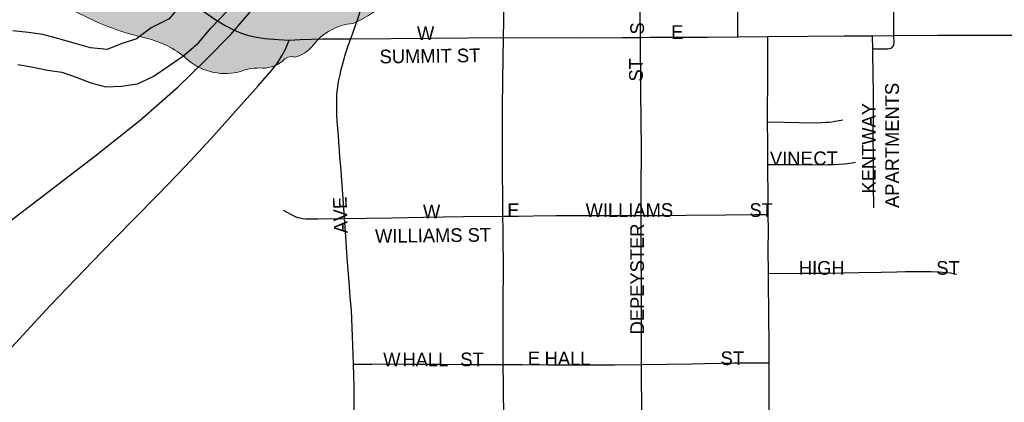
# Model space of a CAD drawing. Header units: feet. Extents: x 2113747 to 2516209, y 960708 to 1356798.
# Tile 66 of 206: x 2281304 to 2284900, y 1148190 to 1149588. Entities that reach past the tile are written whole.
import ezdxf
from ezdxf.enums import TextEntityAlignment as Align

# ---------------------------------------------------------------- set-up
doc = ezdxf.new("R2010")
doc.units = ezdxf.units.FT
doc.header["$LTSCALE"] = 50
doc.header["$MEASUREMENT"] = 0
doc.linetypes.add('rr2', pattern=[0])
for name, color, linetype in [('0_Xref', 7, 'Continuous'), ('GM_X_City_Street', 251, 'Continuous'), ('GM_X_City_Street_Text', 251, 'Continuous'), ('GM_X_Major_River', 5, 'Continuous'), ('GM_X_Rail_Line', 251, 'rr2'), ('GM_X_State_Route', 1, 'Continuous'), ('GM_X_State_Shield', 251, 'Continuous')]:
    doc.layers.add(name, color=color, linetype=linetype)
doc.styles.add('Styledgn030', font='dgn030.shx')

# ---------------------------------------------------------------- blocks, each defined once
blk = doc.blocks.new('M1-H5_23')
at = {"layer": 'GM_X_State_Shield', "linetype": 'Continuous', "true_color": 0x1e0000}
h = blk.add_hatch(color=18, dxfattribs=at)
edge = h.paths.add_edge_path()
edge.add_line((711.5512748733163, 89.69038223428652), (711.5512748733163, 642.4292893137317))
edge.add_line((711.5512748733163, 642.4292893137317), (711.4519030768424, 642.5278091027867))
edge.add_arc((696.1098771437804, 644.721661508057), 15.49808853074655, 351.8620861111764, 457.7380000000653)
edge.add_line((694.0231617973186, 660.0786262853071), (694.0231846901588, 660.0786317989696))
edge.add_arc((215.6435505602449, 2056.797888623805), 1476.371144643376, 275.84446944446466, 288.906452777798, ccw=False)
edge.add_line((365.980108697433, 588.1009573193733), (365.9801066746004, 588.1009594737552))
edge.add_arc((403.9586955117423, 293.5157865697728), 297.0232268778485, 97.34618055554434, 120.7688527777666)
edge.add_line((252.0087886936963, 548.7294678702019), (252.0087824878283, 548.729464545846))
edge.add_arc((204.6127072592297, 651.1715615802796), 112.8750246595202, 233.8562055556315, 294.82819166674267, ccw=False)
edge.add_line((138.0374625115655, 560.0205441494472), (138.037465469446, 560.0205424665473))
edge.add_arc((83.506273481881, 483.6645863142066), 93.82900905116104, 54.4666833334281, 119.1411305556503)
edge.add_line((37.81506425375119, 565.6169892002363), (37.8150645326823, 565.6169886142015))
edge.add_arc((17.25471621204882, 605.7913352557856), 45.12987980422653, 219.7920611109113, 297.10236944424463, ccw=False)
edge.add_line((-17.42182925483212, 576.9080659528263), (-17.42182979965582, 576.9080661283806))
edge.add_arc((-110.2402786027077, 23.03722839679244), 561.5943102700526, 80.48669166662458, 94.98826944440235)
edge.add_line((-159.0719053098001, 582.5045121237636), (-159.0719000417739, 582.5044846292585))
edge.add_arc((-162.1074610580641, 738.9084848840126), 156.4334552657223, 231.6195055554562, 271.111883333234, ccw=False)
edge.add_line((-259.2340128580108, 616.2795369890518), (-259.2015184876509, 616.2440637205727))
edge.add_line((-259.2015184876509, 616.2440637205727), (-666.9041242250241, 616.2440637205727))
edge.add_line((-666.9041242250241, 616.2440637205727), (-666.9412597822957, 616.2795633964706))
edge.add_arc((-664.6604070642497, 600.313595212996), 16.1280634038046, 98.1301027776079, 188.1301027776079)
edge.add_line((-680.6263752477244, 598.0327424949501), (-680.6072733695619, 598.0636480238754))
edge.add_line((-680.6072733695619, 598.0636480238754), (-680.6072733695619, -458.5712582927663))
edge.add_line((-680.6072733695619, -458.5712582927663), (-680.6263743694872, -458.6079740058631))
edge.add_arc((-664.5151342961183, -460.8841950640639), 16.27123962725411, 171.9583861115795, 258.3066138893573)
edge.add_line((-667.8128957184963, -476.8177448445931), (-667.8128982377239, -476.817741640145))
edge.add_arc((-662.0481153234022, -352.78184326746), 124.169790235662, 267.3389944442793, 280.6038555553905)
edge.add_line((-639.1987016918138, -474.8311820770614), (-639.1987019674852, -474.8311816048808))
edge.add_arc((-636.643435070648, -519.5311031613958), 44.77289778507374, 29.748380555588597, 93.27174722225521, ccw=False)
edge.add_line((-597.7710303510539, -497.3151510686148), (-597.7710260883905, -497.3151543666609))
edge.add_arc((-71.36636178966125, 429.8114385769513), 1066.145201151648, 240.4129222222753, 257.1985000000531)
edge.add_line((-307.596447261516, -609.8331817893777), (-307.5964406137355, -609.8331830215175))
edge.add_arc((-389.2220105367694, -933.2680402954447), 333.5758393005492, 47.18415555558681, 75.83597222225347, ccw=False)
edge.add_line((-162.5091320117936, -688.5761702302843), (-162.5091265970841, -688.57617497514))
edge.add_arc((-28.44017917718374, -524.7737584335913), 211.673603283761, 230.7003722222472, 286.291836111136)
edge.add_line((30.94060543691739, -727.9476660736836), (30.94060344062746, -727.9476635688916))
edge.add_arc((93.86574833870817, -890.0948709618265), 173.9289818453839, 85.69512222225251, 111.20994722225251, ccw=False)
edge.add_line((106.9214873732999, -716.6565868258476), (106.9214872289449, -716.6565896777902))
edge.add_arc((109.328603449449, -603.9020136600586), 112.7802669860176, 268.7770194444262, 315.5492722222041)
edge.add_line((189.8371287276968, -682.8815425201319), (189.8371289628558, -682.8815423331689))
edge.add_arc((211.3496800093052, -706.2366200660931), 31.75294487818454, 65.75173055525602, 132.6484222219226, ccw=False)
edge.add_line((224.3903386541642, -677.2850962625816), (224.3903387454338, -677.2850960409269))
edge.add_arc((197.8102065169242, -560.9801045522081), 119.3036230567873, 282.8731916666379, 323.2771111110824)
edge.add_line((293.4364551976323, -632.3171569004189), (293.4364594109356, -632.317151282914))
edge.add_arc((454.0505528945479, -755.2192038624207), 202.2419381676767, 94.40312222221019, 142.576749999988, ccw=False)
edge.add_line((438.5237596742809, -553.5741685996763), (438.5237560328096, -553.5741696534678))
edge.add_arc((298.3474105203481, -211.9398530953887), 369.2741719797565, 292.3088861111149, 368.9858388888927)
edge.add_line((663.0894711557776, -154.2627927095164), (663.0894695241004, -154.2627859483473))
edge.add_arc((767.0788936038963, -141.624180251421), 104.7546403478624, 136.8064972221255, 186.9295944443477, ccw=False)
edge.add_line((690.707915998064, -69.92335421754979), (690.7079167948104, -69.92335321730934))
edge.add_arc((555.3839252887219, -20.75759949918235), 143.9786581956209, 340.0329638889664, 383.6495666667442)
edge.add_line((687.2706862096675, 36.99823405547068), (687.2706862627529, 36.99823372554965))
edge.add_arc((707.970923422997, 49.11239851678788), 23.98442842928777, 107.94398333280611, 210.3369666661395, ccw=False)
edge.add_line((700.5816322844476, 71.93018069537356), (700.5816327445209, 71.93017908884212))
edge.add_arc((695.0167986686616, 87.55475994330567), 16.58598520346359, 289.6038111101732, 367.7341305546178)
edge.add_line((711.4519046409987, 89.78684346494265), (711.4156001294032, 89.82605697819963))
edge.add_line((711.4156001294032, 89.82605697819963), (711.5512748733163, 89.69038223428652))
at = {"layer": 'GM_X_State_Shield', "color": 7, "linetype": 'Continuous', "lineweight": 13, "flags": 128}
blk.add_lwpolyline([(711.5512748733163, 89.69038223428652), (711.5512748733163, 642.4292893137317), (711.4519030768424, 642.5278091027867, 0.4979057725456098), (694.0231617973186, 660.0786262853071), (694.0231846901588, 660.0786317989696, -0.05705544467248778), (365.980108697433, 588.1009573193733), (365.9801066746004, 588.1009594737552, 0.1025580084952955), (252.0087886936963, 548.7294678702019), (252.0087824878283, 548.729464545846, -0.272499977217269), (138.0374625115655, 560.0205441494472), (138.037465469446, 560.0205424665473, 0.2899328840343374), (37.81506425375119, 565.6169892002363), (37.8150645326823, 565.6169886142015, -0.3507354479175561), (-17.42182925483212, 576.9080659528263), (-17.42182979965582, 576.9080661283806, 0.06335965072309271), (-159.0719053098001, 582.5045121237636), (-159.0719000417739, 582.5044846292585, -0.1740440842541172), (-259.2340128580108, 616.2795369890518), (-259.2015184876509, 616.2440637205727), (-666.9041242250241, 616.2440637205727), (-666.9412597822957, 616.2795633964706, 0.414213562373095), (-680.6263752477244, 598.0327424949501), (-680.6072733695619, 598.0636480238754), (-680.6072733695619, -458.5712582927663), (-680.6263743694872, -458.6079740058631, 0.3956667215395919), (-667.8128957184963, -476.8177448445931), (-667.8128982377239, -476.817741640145, 0.05794359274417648), (-639.1987016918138, -474.8311820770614), (-639.1987019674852, -474.8311816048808, -0.2844960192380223), (-597.7710303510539, -497.3151510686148), (-597.7710260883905, -497.3151543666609, 0.0733721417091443), (-307.596447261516, -609.8331817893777), (-307.5964406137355, -609.8331830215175, -0.1256725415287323), (-162.5091320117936, -688.5761702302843), (-162.5091265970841, -688.57617497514, 0.2474354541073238), (30.94060543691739, -727.9476660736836), (30.94060344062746, -727.9476635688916, -0.1117916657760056), (106.9214873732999, -716.6565868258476), (106.9214872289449, -716.6565896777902, 0.2069637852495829), (189.8371287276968, -682.8815425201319), (189.8371289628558, -682.8815423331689, -0.3004743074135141), (224.3903386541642, -677.2850962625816), (224.3903387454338, -677.2850960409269, 0.1781447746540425), (293.4364551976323, -632.3171569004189), (293.4364594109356, -632.317151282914, -0.213348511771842), (438.5237596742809, -553.5741685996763), (438.5237560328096, -553.5741696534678, 0.3476349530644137), (663.0894711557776, -154.2627927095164), (663.0894695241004, -154.2627859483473, -0.2222582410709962), (690.707915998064, -69.92335421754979), (690.7079167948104, -69.92335321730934, 0.1926447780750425), (687.2706862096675, 36.99823405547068), (687.2706862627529, 36.99823372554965, -0.4790820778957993), (700.5816322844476, 71.93018069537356), (700.5816327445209, 71.93017908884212, 0.354758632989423), (711.4519046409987, 89.78684346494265), (711.4156001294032, 89.82605697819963), (711.5512748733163, 89.69038223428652)], format="xyb", dxfattribs=at)
at = {"layer": 'GM_X_State_Shield', "color": 9, "linetype": 'Continuous', "lineweight": 13, "style": 'Styledgn030', "width": 0.8}
blk.add_text('91', height=696.0951421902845, dxfattribs=at).set_placement((55.57157401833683, -384.0604357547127), align=Align.CENTER)
blk = doc.blocks.new('POR')
at = {"layer": 'GM_X_City_Street', "flags": 128}
for points in [[(2284496.579291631, 1149529.557891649), (2284496.513674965, 1149591.040708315), (2284496.119974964, 1149705.705833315), (2284495.332574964, 1149885.889199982), (2284494.971683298, 1150040.055558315), (2284495.398191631, 1150103.145983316)], [(2283926.501691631, 1149525.161574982), (2283926.501691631, 1149540.909574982), (2283926.534499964, 1149649.931666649), (2283926.140799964, 1149718.074574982), (2283925.747099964, 1149795.830324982), (2283926.239224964, 1149890.055858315)], [(2281647.31033291, 1149794.848419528), (2281657.444549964, 1149793.205658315), (2281685.561291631, 1149786.086249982), (2281712.759399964, 1149776.407791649), (2281744.944374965, 1149761.709658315), (2281799.734291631, 1149733.002366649), (2281833.592491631, 1149713.514216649), (2281885.757741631, 1149679.852866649), (2281969.254949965, 1149621.978966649), (2282021.059308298, 1149586.906858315), (2282054.983124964, 1149566.467266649), (2282090.219274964, 1149548.127408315), (2282114.891141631, 1149537.989633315), (2282140.350408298, 1149530.148441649), (2282169.484208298, 1149523.586774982), (2282198.913283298, 1149518.927991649), (2282247.863316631, 1149514.662908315), (2282288.283183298, 1149512.891258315)], [(2282513.282733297, 1149518.271824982), (2282522.829958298, 1149545.305891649), (2282531.983483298, 1149570.043374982), (2282538.676383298, 1149589.826799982), (2282547.797099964, 1149618.041966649), (2282557.377133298, 1149649.308308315), (2282574.568699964, 1149707.116591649)], [(2283571.220249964, 1149522.963416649), (2283569.087708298, 1149715.121824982)], [(2282288.283183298, 1149512.891258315), (2282328.670241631, 1149515.483116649), (2282410.067716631, 1149517.648466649), (2282492.679099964, 1149518.140591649), (2282513.282733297, 1149518.271824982)], [(2282490.284091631, 1148861.809883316), (2282485.428458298, 1148933.922599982), (2282476.603016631, 1149051.606091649), (2282473.584649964, 1149085.464291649), (2282471.845808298, 1149110.234583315), (2282469.680458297, 1149140.188591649), (2282467.974424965, 1149163.646549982), (2282465.809074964, 1149190.549383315), (2282464.070233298, 1149217.058516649), (2282462.364199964, 1149243.534841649), (2282461.937691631, 1149261.349766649), (2282461.937691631, 1149279.591199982), (2282462.364199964, 1149295.634474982), (2282462.823516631, 1149311.710558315), (2282463.676533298, 1149325.161974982), (2282465.874691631, 1149341.664566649), (2282469.089908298, 1149361.447991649), (2282474.011158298, 1149386.152666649), (2282477.620074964, 1149402.031899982), (2282481.524266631, 1149418.107983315), (2282487.626616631, 1149440.647308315), (2282494.155474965, 1149462.366424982), (2282502.423174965, 1149487.989733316), (2282512.856224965, 1149517.090724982), (2282513.282733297, 1149518.271824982)], [(2282513.282733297, 1149518.271824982), (2282808.164033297, 1149520.535599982), (2283071.680566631, 1149522.832183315)], [(2283071.680566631, 1149522.832183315), (2283343.530416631, 1149521.618274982), (2283504.520908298, 1149522.471291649), (2283571.220249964, 1149522.963416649)], [(2283571.220249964, 1149522.963416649), (2283606.226741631, 1149523.225883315), (2283815.839183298, 1149524.308558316), (2283926.501691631, 1149525.161574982)], [(2283573.680874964, 1148872.177316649), (2283574.140191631, 1148968.502583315), (2283575.518141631, 1149113.974733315), (2283572.565391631, 1149325.424441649), (2283571.220249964, 1149522.963416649)], [(2283926.501691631, 1149525.161574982), (2284036.573649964, 1149526.211441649)], [(2284035.195699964, 1149214.138574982), (2284034.703574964, 1149266.500674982), (2284036.015908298, 1149347.274791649), (2284036.540841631, 1149512.727216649), (2284036.573649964, 1149526.211441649)], [(2284036.573649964, 1149526.211441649), (2284182.898816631, 1149527.326924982), (2284313.607216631, 1149528.114324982), (2284418.036141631, 1149528.540833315)], [(2284418.036141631, 1149528.540833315), (2284496.579291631, 1149529.557891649)], [(2284419.512516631, 1149480.903133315), (2284418.036141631, 1149528.540833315)], [(2284419.512516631, 1149480.903133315), (2284432.373383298, 1149480.903133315), (2284468.560974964, 1149480.935941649), (2284474.335241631, 1149481.395258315), (2284479.978274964, 1149482.248274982), (2284485.161991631, 1149483.560608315), (2284488.639674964, 1149485.299449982), (2284492.117358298, 1149488.317816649), (2284494.282708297, 1149490.942483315), (2284496.021549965, 1149494.387358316), (2284496.907374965, 1149498.324358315), (2284497.333883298, 1149502.655058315), (2284496.579291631, 1149529.557891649)], [(2284496.579291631, 1149529.557891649), (2284657.077658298, 1149530.574949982), (2284806.453999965, 1149531.362349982), (2284977.680691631, 1149530.837416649)], [(2280903.476241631, 1147997.572766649), (2281216.697399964, 1148329.100974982), (2281415.417474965, 1148543.109733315), (2281603.868541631, 1148739.861308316), (2281719.189833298, 1148856.626166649), (2281811.282824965, 1148950.064299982), (2281911.249816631, 1149054.132333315), (2282002.424174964, 1149152.918224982), (2282175.422516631, 1149345.929649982), (2282224.470974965, 1149403.016149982), (2282246.419749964, 1149431.231316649), (2282262.134941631, 1149455.706333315), (2282275.225466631, 1149479.656416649), (2282288.283183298, 1149512.891258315)], [(2284423.285474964, 1148900.786183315), (2284422.465266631, 1148987.203333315), (2284422.071566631, 1149081.855374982), (2284421.251358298, 1149159.151808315), (2284421.710674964, 1149244.683133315), (2284422.169991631, 1149314.597691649), (2284421.349783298, 1149393.632966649), (2284420.070258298, 1149463.121016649), (2284419.512516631, 1149480.903133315)], [(2284035.195699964, 1149214.138574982), (2284097.170641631, 1149212.727816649), (2284149.303083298, 1149211.809183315), (2284207.898766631, 1149211.349866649), (2284233.948583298, 1149211.776374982), (2284248.745141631, 1149212.662199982), (2284259.145383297, 1149213.515216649), (2284269.939324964, 1149214.827549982), (2284281.651899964, 1149216.664816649), (2284296.481266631, 1149219.125441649), (2284310.621658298, 1149221.651683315)], [(2284036.376799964, 1149058.430224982), (2284035.950291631, 1149137.104608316), (2284035.195699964, 1149214.138574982)], [(2284036.376799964, 1149058.430224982), (2284077.682491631, 1149059.119199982), (2284148.909383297, 1149058.659883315), (2284225.976158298, 1149057.872483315), (2284256.159824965, 1149058.167758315), (2284278.600724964, 1149058.397416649), (2284297.826408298, 1149059.447283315), (2284314.657083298, 1149060.858041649), (2284327.813224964, 1149062.465649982), (2284343.954924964, 1149064.926274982), (2284356.848599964, 1149067.485324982)], [(2284037.754749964, 1148875.490958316), (2284037.131391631, 1148929.559091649), (2284036.376799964, 1149058.430224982)], [(2282266.695299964, 1148891.796699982), (2282281.918366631, 1148883.135299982), (2282293.630941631, 1148876.606441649), (2282304.917008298, 1148870.963408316), (2282312.233266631, 1148867.977849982), (2282320.041649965, 1148865.353183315), (2282327.882841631, 1148863.614341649), (2282337.430066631, 1148861.875499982), (2282349.569149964, 1148860.595974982), (2282363.479883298, 1148860.136658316), (2282392.580874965, 1148860.136658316), (2282490.284091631, 1148861.809883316)], [(2283068.891858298, 1148869.421416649), (2283097.763191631, 1148869.782308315), (2283262.329791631, 1148871.882041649), (2283427.782216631, 1148871.816424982), (2283573.680874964, 1148872.177316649)], [(2283575.321291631, 1148327.755833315), (2283574.894783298, 1148426.902616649), (2283574.829166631, 1148571.160858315), (2283573.615258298, 1148779.592199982), (2283573.680874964, 1148872.177316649)], [(2283573.680874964, 1148872.177316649), (2283656.620341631, 1148872.571016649), (2283738.247474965, 1148873.850541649), (2283882.440099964, 1148875.097258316), (2283989.264033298, 1148875.458149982), (2284037.754749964, 1148875.490958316)], [(2284038.837424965, 1148659.841783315), (2284037.984408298, 1148748.227433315), (2284038.410916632, 1148815.779791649), (2284037.754749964, 1148875.490958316)], [(2282490.284091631, 1148861.809883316), (2282571.058208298, 1148862.662899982), (2282662.659074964, 1148864.336124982), (2282779.489549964, 1148866.042158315), (2282924.502383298, 1148868.141891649), (2283068.891858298, 1148869.421416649)], [(2282523.748591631, 1148328.871316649), (2282519.745974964, 1148431.922291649), (2282515.448083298, 1148525.721316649), (2282511.117383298, 1148575.655599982), (2282507.245999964, 1148629.526883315), (2282502.915299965, 1148686.383724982), (2282498.322133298, 1148753.870466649), (2282495.172533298, 1148796.685341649), (2282490.284091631, 1148861.809883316)], [(2284038.837424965, 1148659.841783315), (2284156.488108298, 1148661.154116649), (2284256.881608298, 1148662.105558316), (2284368.495558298, 1148663.811591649), (2284449.696183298, 1148665.058308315), (2284507.865358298, 1148666.337833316), (2284539.131699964, 1148667.190849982), (2284567.806183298, 1148667.617358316), (2284596.021349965, 1148667.617358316), (2284613.803466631, 1148667.617358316), (2284632.930724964, 1148667.158041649), (2284655.076349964, 1148666.272216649), (2284674.170799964, 1148664.959883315), (2284690.673391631, 1148663.647549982), (2284703.271791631, 1148662.368024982), (2284713.278333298, 1148660.596374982), (2284725.417416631, 1148658.431024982)], [(2284041.265241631, 1148333.628524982), (2284041.232433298, 1148393.700583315), (2284040.445033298, 1148514.861758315), (2284039.165508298, 1148627.066258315), (2284038.837424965, 1148659.841783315)], [(2283575.321291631, 1148327.755833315), (2283759.868166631, 1148330.708583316), (2283806.751274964, 1148331.988108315), (2283862.361399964, 1148332.841124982), (2283912.525341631, 1148333.398866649), (2283974.401858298, 1148333.628524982), (2284041.265241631, 1148333.628524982)], [(2284041.593324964, 1147903.117574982), (2284041.068391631, 1147962.074149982), (2284040.674691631, 1148068.045066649), (2284041.166816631, 1148181.365049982), (2284041.265241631, 1148277.034149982), (2284041.265241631, 1148333.628524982)], [(2282523.748591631, 1148328.871316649), (2282589.955808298, 1148329.429058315), (2282642.514758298, 1148329.855566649), (2282707.081558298, 1148329.527483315), (2282773.223158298, 1148329.363441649), (2282840.513049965, 1148328.904124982), (2282926.569308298, 1148328.149533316), (2283069.679258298, 1148328.313574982)], [(2282525.192158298, 1148106.332391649), (2282525.257774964, 1148108.005616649), (2282525.290583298, 1148246.522399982), (2282523.748591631, 1148328.871316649)], [(2283069.679258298, 1148328.313574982), (2283139.528199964, 1148327.624599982), (2283233.130374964, 1148327.034049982), (2283380.767874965, 1148326.968433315), (2283478.897599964, 1148326.902816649), (2283575.321291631, 1148327.755833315)], [(2283574.041766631, 1147900.985033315), (2283575.026016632, 1148061.384974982), (2283575.977458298, 1148181.660324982), (2283575.550949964, 1148275.885858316), (2283575.321291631, 1148327.755833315)]]:
    blk.add_lwpolyline(points, dxfattribs=at)
at = {"layer": 'GM_X_Major_River', "flags": 128}
for points in [[(2282320.849999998, 1150223.39), (2282295.249999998, 1150173.14), (2282251.699999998, 1150120.73), (2282200.149999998, 1150068.26), (2282146.599999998, 1150015.79), (2282092.999999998, 1149969.32), (2282049.459999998, 1149914.91), (2281997.959999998, 1149856.44), (2281960.439999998, 1149798.08), (2281924.859999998, 1149747.74), (2281919.269999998, 1149695.63), (2281895.679999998, 1149645.38), (2281850.139999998, 1149590.96), (2281784.449999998, 1149558.42), (2281730.799999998, 1149517.95), (2281674.989999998, 1149499.5), (2281623.199999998, 1149479.07), (2281563.199999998, 1149484.63), (2281503.109999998, 1149502.18), (2281447.049999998, 1149517.77), (2281388.969999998, 1149533.35), (2281336.959999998, 1149540.96), (2281278.959999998, 1149546.52)], [(2281297.889999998, 1149424.51), (2281347.919999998, 1149414.88), (2281405.959999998, 1149403.31), (2281457.979999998, 1149395.7), (2281510.079999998, 1149378.07), (2281564.189999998, 1149356.46), (2281618.259999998, 1149342.86), (2281676.179999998, 1149345.3), (2281734.069999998, 1149353.76), (2281791.809999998, 1149380.24), (2281849.469999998, 1149418.73), (2281903.129999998, 1149457.19), (2281956.729999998, 1149503.66), (2282002.279999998, 1149556.08), (2282059.769999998, 1149616.6), (2282073.349999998, 1149668.77), (2282023.259999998, 1149686.41), (2282054.829999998, 1149736.72), (2282108.399999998, 1149787.2), (2282145.979999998, 1149837.55), (2282187.539999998, 1149889.94), (2282237.089999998, 1149942.38), (2282282.609999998, 1149998.81), (2282336.399999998, 1150021.25)]]:
    blk.add_lwpolyline(points, dxfattribs=at)
at = {"layer": 'GM_X_Rail_Line', "flags": 128}
blk.add_lwpolyline([(2279561.200422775, 1147077.171158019), (2279747.985174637, 1147307.59005326), (2280169.591277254, 1147838.795327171), (2280233.254500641, 1147911.446299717), (2280305.905473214, 1147993.085021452), (2280370.317675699, 1148065.735994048), (2280441.470690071, 1148139.884924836), (2280542.582868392, 1148240.248124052), (2280636.205255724, 1148330.874594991), (2280755.292932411, 1148440.974522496), (2280877.376525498, 1148545.082617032), (2280996.464202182, 1148644.696837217), (2281370.204772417, 1148929.308894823), (2281578.42096185, 1149089.590421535), (2281743.945342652, 1149220.66176417), (2281882.506475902, 1149342.745357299), (2281980.62273783, 1149437.116723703), (2282074.994104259, 1149533.735027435), (2282163.373637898, 1149635.596185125), (2282269.728669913, 1149765.169568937), (2282330.395976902, 1149843.812374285), (2282397.055116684, 1149942.677615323), (2282436.751008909, 1150005.591859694), (2282476.446901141, 1150069.255083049), (2282511.648918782, 1150127.675452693), (2282551.735335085, 1150201.720491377), (2282590.777403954, 1150278.699664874), (2282632.029401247, 1150364.150230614), (2282681.01614803, 1150483.118044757)], dxfattribs=at)
at = {"layer": 'GM_X_State_Route', "flags": 128}
for points in [[(2283071.680566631, 1149522.832183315), (2283074.239616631, 1149711.020783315), (2283074.764549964, 1149787.693858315), (2283074.305233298, 1149862.464049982), (2283073.878724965, 1149930.344491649)], [(2283072.107074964, 1148120.275933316), (2283071.254058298, 1148253.280916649), (2283069.679258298, 1148328.313574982), (2283069.580833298, 1148431.331741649), (2283069.646449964, 1148575.950874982), (2283070.565083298, 1148658.431024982), (2283069.318366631, 1148819.093433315), (2283068.891858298, 1148869.421416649), (2283068.399733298, 1148923.883249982), (2283068.530966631, 1148958.496041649), (2283067.546716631, 1149010.234783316), (2283067.284249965, 1149049.604783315), (2283067.743566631, 1149142.616408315), (2283067.710758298, 1149263.055799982), (2283068.727816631, 1149368.075274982), (2283071.680566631, 1149522.832183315)]]:
    blk.add_lwpolyline(points, dxfattribs=at)
at = {"color": 7, "linetype": 'Continuous', "lineweight": 0}
blk.add_blockref('M1-H5_23', (2282083.035664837, 1150127.401970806), dxfattribs=at)
at = {"layer": 'GM_X_City_Street_Text', "char_height": 50.00000000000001, "attachment_point": 7, "line_spacing_factor": 0.8, "style": 'Styledgn030'}
for s, insert, rotation in [('{\\Fdgn000|c0;\\C256;W}', (2282755.00010938, 1149513.150730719), 1e-05), ('{\\Fdgn000|c0;\\C256;S}', (2283584.892938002, 1149533.452904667), 90), ('{\\Fdgn000|c0;\\C256;E}', (2283683.408583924, 1149517.548303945), 1e-05), ('{\\Fdgn000|c0;\\C256;SUMMIT ST}', (2282619.004798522, 1149427.13212575), 0.7647090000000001), ('{\\Fdgn000|c0;\\C256;ST}', (2283580.495364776, 1149361.846804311), 90), ('{\\Fdgn000|c0;\\C256;APARTMENTS}', (2284515.718399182, 1148899.849746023), 90), ('{\\Fdgn000|c0;\\C256;KENTWAY}', (2284429.697150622, 1148952.654204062), 90), ('{\\Fdgn000|c0;\\C256;VINE}', (2284044.194296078, 1149055.534460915), 1e-05), ('{\\Fdgn000|c0;\\C256;CT}', (2284202.607676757, 1149055.551245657), 1e-05), ('{\\Fdgn000|c0;\\C256;AVE}', (2282502.50140034, 1148807.701877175), 91.973907), ('{\\Fdgn000|c0;\\C256;W}', (2282777.004763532, 1148861.940491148), 1e-05), ('{\\Fdgn000|c0;\\C256;E}', (2283085.002802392, 1148866.338064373), 1e-05), ('{\\Fdgn000|c0;\\C256;WILLIAMS}', (2283370.996187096, 1148866.354849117), 1e-05), ('{\\Fdgn000|c0;\\C256;ST}', (2283969.401968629, 1148866.354849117), 1e-05), ('{\\Fdgn000|c0;\\C256;WILLIAMS ST}', (2282602.190263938, 1148771.557103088), 0.6423349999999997), ('{\\Fdgn000|c0;\\C256;DEPEYSTER}', (2283584.892938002, 1148437.852687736), 90), ('{\\Fdgn000|c0;\\C256;HIGH}', (2284149.803215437, 1148655.153795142), 1e-05), ('{\\Fdgn000|c0;\\C256;ST}', (2284651.395227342, 1148655.153795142), 1e-05), ('{\\Fdgn000|c0;\\C256;W}', (2282631.800893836, 1148320.736744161), 1e-05), ('{\\Fdgn000|c0;\\C256;HALL}', (2282702.195648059, 1148320.753528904), 1e-05), ('{\\Fdgn000|c0;\\C256;ST}', (2282913.396702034, 1148320.753528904), 1e-05), ('{\\Fdgn000|c0;\\C256;E}', (2283159.795133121, 1148325.134317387), 1e-05), ('{\\Fdgn000|c0;\\C256;HALL}', (2283221.394740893, 1148325.15110213), 1e-05), ('{\\Fdgn000|c0;\\C256;ST}', (2283863.793049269, 1148325.15110213), 1e-05)]:
    blk.add_mtext(s, dxfattribs=dict(at, insert=insert, rotation=rotation))

msp = doc.modelspace()

# ---------------------------------------------------------------- block references
at = {"layer": '0_Xref'}
msp.add_blockref('POR', (0, 0), dxfattribs=at)

doc.saveas('drawing.dxf')
